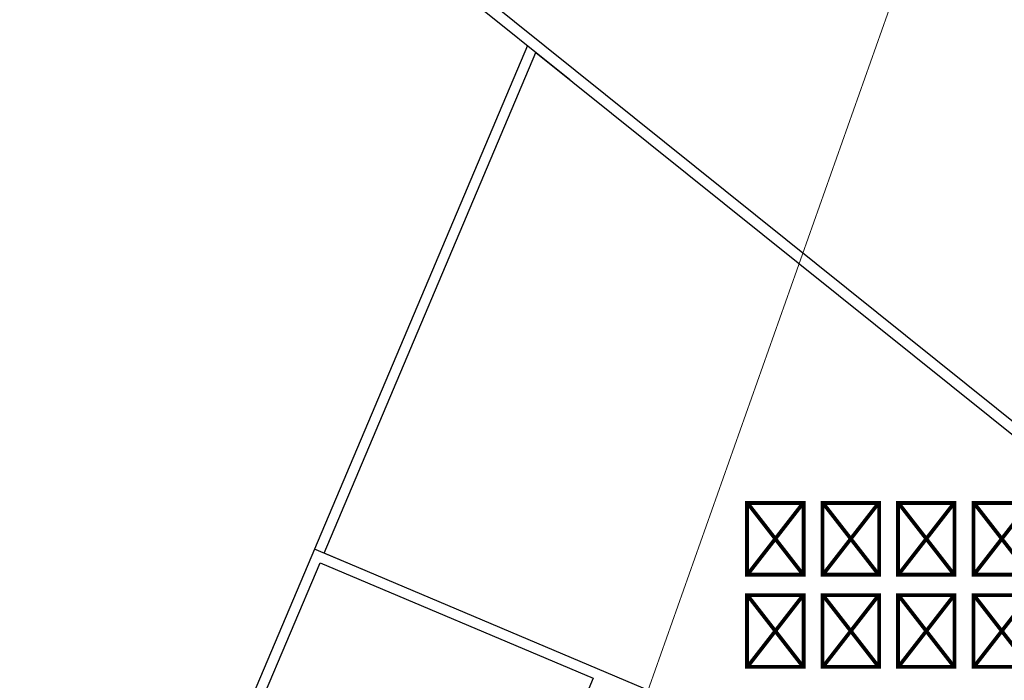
# Model space of a CAD drawing. Header units: millimetres. Extents: x 1512 to 2105, y 794 to 1149.
# Tile 13 of 256: x 1567 to 1586, y 1116 to 1129. Entities that reach past the tile are written whole.
import ezdxf

# ---------------------------------------------------------------- set-up
doc = ezdxf.new("R2010")
doc.units = ezdxf.units.MM
doc.layers.add('A-WALL', color=113, linetype='Continuous', lineweight=9)
doc.layers.add('G-ANNO-SYMB', color=111, linetype='Continuous', lineweight=9)
doc.styles.get("Standard").update_dxf_attribs({"font": 'arial.ttf'})

msp = doc.modelspace()

# ---------------------------------------------------------------- linework, layer by layer
at = {"layer": 'A-WALL', "lineweight": 25}
for p, q in [((1604.223, 1106.715), (1553.386, 1147.522)), ((1566.676, 1136.598), (1577.436, 1127.961)), ((1576.626, 1128.611), (1572.561, 1118.994)), ((1572.745, 1118.916), (1576.788, 1128.481)), ((1576.788, 1128.481), (1595.216, 1113.689)), ((1572.561, 1118.994), (1570.186, 1113.375)), ((1573.482, 1118.605), (1572.561, 1118.994)), ((1584.993, 1113.74), (1572.745, 1118.916)), ((1570.448, 1113.482), (1572.667, 1118.732)), ((1572.667, 1118.732), (1577.882, 1116.528)), ((1577.882, 1116.528), (1576.606, 1113.509))]:
    msp.add_line(p, q, dxfattribs=at)
at = {"layer": 'G-ANNO-SYMB', "color": 1}
msp.add_line((1585.495, 1134.846), (1553.245, 1043.751), dxfattribs=at)

# ---------------------------------------------------------------- texts
at = {"insert": (1580.637, 1119.7), "char_height": 1.05634, "attachment_point": 1}
msp.add_mtext_dynamic_manual_height_columns('{\\fArial|b0|i0|c178|p34;تاسیسات الکتریکی}', width=3.69085, gutter_width=12.5, heights=[0], dxfattribs=at)

doc.saveas('drawing.dxf')
